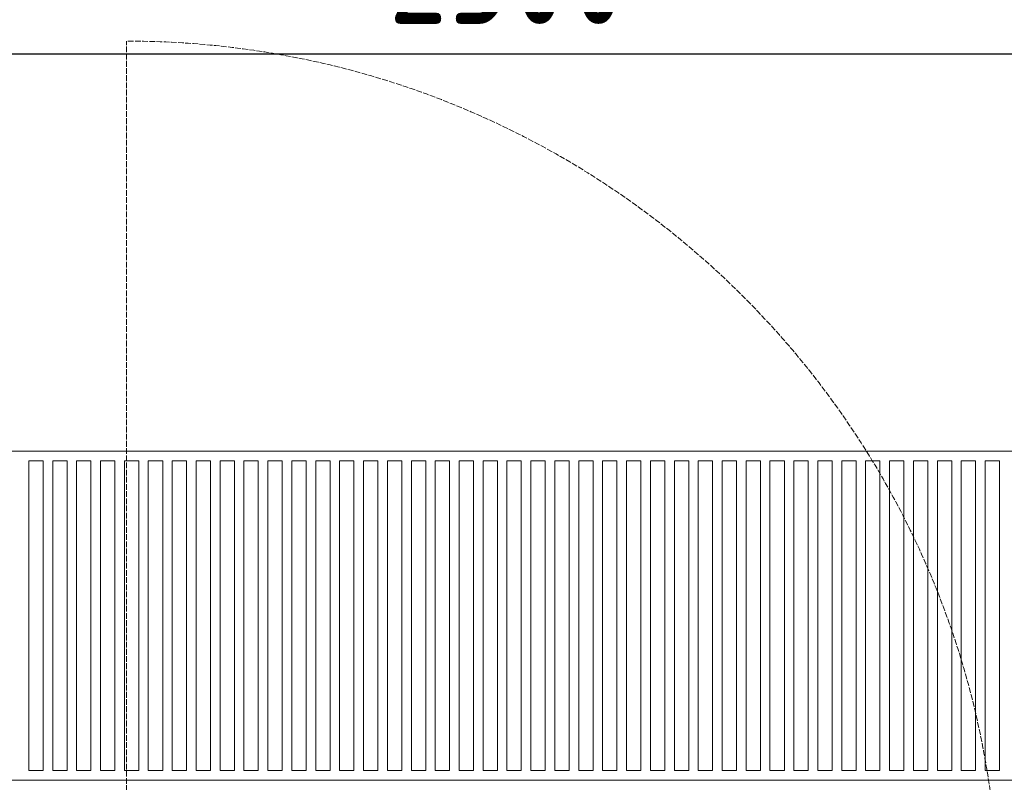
# Model space of a CAD drawing. Header units: inches. Extents: x -96941 to 10978768, y -673 to 1070890.
# Tile 172 of 256: x 60722 to 61751, y 3846 to 4643. Entities that reach past the tile are written whole.
import ezdxf

# ---------------------------------------------------------------- set-up
doc = ezdxf.new("R2010")
doc.units = ezdxf.units.IN
doc.linetypes.add('ACAD_ISO02W100', pattern=[15, 12, -3])
doc.layers.get('Defpoints').update_dxf_attribs({"color": 6, "lineweight": 9})
for name, color, linetype, lineweight in [('!_A_03_ČIARKOVANÁ', 41, 'ACAD_ISO02W100', 13), ('!_A_21_KÓTY', 3, 'Continuous', 9), ('!_A_23_ŠRAFY', 252, 'Continuous', 9)]:
    doc.layers.add(name, color=color, linetype=linetype, lineweight=lineweight)
doc.layers.add('!_A_52_NOVÉ KCIE', color=7, linetype='Continuous', lineweight=13, true_color=0xa30000)
doc.styles.add('Iso CP', font='isocp.shx', dxfattribs={"width": 0.8})
doc.dimstyles.new('1-50', dxfattribs={"dimscale": 50, "dimtxt": 2.5, "dimasz": 1.5, "dimexe": 1.25, "dimexo": 1, "dimtad": 1, "dimdec": 0, "dimrnd": 5, "dimdsep": 46, "dimtxsty": 'Iso CP', "dimblk1": 'OBLIQUE', "dimblk2": 'OBLIQUE', "dimsah": 1, "dimcen": 2.5, "dimclrt": 4, "dimadec": 0, "dimazin": 0, "dimtfac": 1, "dimtdec": 0, "dimtmove": 1, "dimatfit": 3, "dimldrblk": 'OBLIQUE', "dimfxl": 5, "dimfxlon": 1, "dimtfill": 1, "dimtolj": 1, "dimtzin": 0, "dimarcsym": 0})

# ---------------------------------------------------------------- blocks, each defined once
blk = doc.blocks.new('_Oblique')
at = {"color": 0, "linetype": 'ByBlock', "lineweight": -2}
blk.add_line((-0.5, -0.5), (0.5, 0.5), dxfattribs=at)
blk = doc.blocks.new('*D2463')
at = {"layer": '!_A_21_KÓTY', "color": 0, "lineweight": -2, "transparency": 16777216}
for p, q in [((59982.6, 4857.8), (59982.6, 4545.3)), ((62482.6, 4857.8), (62482.6, 4545.3)), ((59982.6, 4607.8), (62482.6, 4607.8))]:
    blk.add_line(p, q, dxfattribs=at)
at = {"layer": 'Defpoints', "color": 0, "transparency": 16777216}
for p in [(59982.6, 5289.8), (62482.6, 5289.8), (62482.6, 4607.8)]:
    blk.add_point(p, dxfattribs=at)
at = {"layer": '!_A_21_KÓTY', "color": 0, "lineweight": -2, "transparency": 16777216, "xscale": 75, "yscale": 75, "zscale": 75, "rotation": 180}
blk.add_blockref('_Oblique', (59982.6, 4607.8), dxfattribs=at)
at = {"layer": '!_A_21_KÓTY', "color": 0, "lineweight": -2, "transparency": 16777216, "xscale": 75, "yscale": 75, "zscale": 75}
blk.add_blockref('_Oblique', (62482.6, 4607.8), dxfattribs=at)
at = {"layer": '!_A_21_KÓTY', "color": 4, "transparency": 16777216, "insert": (61232.6, 4701.5), "char_height": 125, "attachment_point": 5, "style": 'Iso CP', "bg_fill": 3, "box_fill_scale": 1.1, "bg_fill_color": 256, "bg_fill_true_color": 13158600, "bg_fill_transparency": 0}
blk.add_mtext('\\A1;2500', dxfattribs=at)

msp = doc.modelspace()

# ---------------------------------------------------------------- linework, layer by layer
at = {"layer": '!_A_03_ČIARKOVANÁ', "color": 14, "ltscale": 0.5, "true_color": 0xa30000}
msp.add_lwpolyline([(60833.485, 3709.244), (60833.485, 4620.994)], dxfattribs=at)
msp.add_arc((60833.485, 3709.244), 911.75, 0, 90, dxfattribs=at)
at = {"layer": '!_A_23_ŠRAFY', "color": 14, "true_color": 0xa30000}
for points in [[(60731.233, 3858.126), (60731.233, 4182.126), (60746.233, 4182.126), (60746.233, 3858.126)], [(60756.233, 3858.126), (60756.233, 4182.126), (60771.233, 4182.126), (60771.233, 3858.126)], [(60781.233, 3858.126), (60781.233, 4182.126), (60796.233, 4182.126), (60796.233, 3858.126)], [(60806.233, 3858.126), (60806.233, 4182.126), (60821.233, 4182.126), (60821.233, 3858.126)], [(60831.233, 3858.126), (60831.233, 4182.126), (60846.233, 4182.126), (60846.233, 3858.126)], [(60856.233, 3858.126), (60856.233, 4182.126), (60871.233, 4182.126), (60871.233, 3858.126)], [(60881.233, 3858.126), (60881.233, 4182.126), (60896.233, 4182.126), (60896.233, 3858.126)], [(60906.233, 3858.126), (60906.233, 4182.126), (60921.233, 4182.126), (60921.233, 3858.126)], [(60931.233, 3858.126), (60931.233, 4182.126), (60946.233, 4182.126), (60946.233, 3858.126)], [(60956.233, 3858.126), (60956.233, 4182.126), (60971.233, 4182.126), (60971.233, 3858.126)], [(60981.233, 3858.126), (60981.233, 4182.126), (60996.233, 4182.126), (60996.233, 3858.126)], [(61006.233, 3858.126), (61006.233, 4182.126), (61021.233, 4182.126), (61021.233, 3858.126)], [(61031.233, 3858.126), (61031.233, 4182.126), (61046.233, 4182.126), (61046.233, 3858.126)], [(61056.233, 3858.126), (61056.233, 4182.126), (61071.233, 4182.126), (61071.233, 3858.126)], [(61081.233, 3858.126), (61081.233, 4182.126), (61096.233, 4182.126), (61096.233, 3858.126)], [(61106.233, 3858.126), (61106.233, 4182.126), (61121.233, 4182.126), (61121.233, 3858.126)], [(61131.233, 3858.126), (61131.233, 4182.126), (61146.233, 4182.126), (61146.233, 3858.126)], [(61156.233, 3858.126), (61156.233, 4182.126), (61171.233, 4182.126), (61171.233, 3858.126)], [(61181.233, 3858.126), (61181.233, 4182.126), (61196.233, 4182.126), (61196.233, 3858.126)], [(61206.233, 3858.126), (61206.233, 4182.126), (61221.233, 4182.126), (61221.233, 3858.126)], [(61231.233, 3858.126), (61231.233, 4182.126), (61246.233, 4182.126), (61246.233, 3858.126)], [(61256.233, 3858.126), (61256.233, 4182.126), (61271.233, 4182.126), (61271.233, 3858.126)], [(61281.233, 3858.126), (61281.233, 4182.126), (61296.233, 4182.126), (61296.233, 3858.126)], [(61306.233, 3858.126), (61306.233, 4182.126), (61321.233, 4182.126), (61321.233, 3858.126)], [(61331.233, 3858.126), (61331.233, 4182.126), (61346.233, 4182.126), (61346.233, 3858.126)], [(61356.233, 3858.126), (61356.233, 4182.126), (61371.233, 4182.126), (61371.233, 3858.126)], [(61381.233, 3858.126), (61381.233, 4182.126), (61396.233, 4182.126), (61396.233, 3858.126)], [(61406.233, 3858.126), (61406.233, 4182.126), (61421.233, 4182.126), (61421.233, 3858.126)], [(61431.233, 3858.126), (61431.233, 4182.126), (61446.233, 4182.126), (61446.233, 3858.126)], [(61456.233, 3858.126), (61456.233, 4182.126), (61471.233, 4182.126), (61471.233, 3858.126)], [(61481.233, 3858.126), (61481.233, 4182.126), (61496.233, 4182.126), (61496.233, 3858.126)], [(61506.233, 3858.126), (61506.233, 4182.126), (61521.233, 4182.126), (61521.233, 3858.126)], [(61531.233, 3858.126), (61531.233, 4182.126), (61546.233, 4182.126), (61546.233, 3858.126)], [(61556.233, 3858.126), (61556.233, 4182.126), (61571.233, 4182.126), (61571.233, 3858.126)], [(61581.233, 3858.126), (61581.233, 4182.126), (61596.233, 4182.126), (61596.233, 3858.126)], [(61606.233, 3858.126), (61606.233, 4182.126), (61621.233, 4182.126), (61621.233, 3858.126)], [(61631.233, 3858.126), (61631.233, 4182.126), (61646.233, 4182.126), (61646.233, 3858.126)], [(61656.233, 3858.126), (61656.233, 4182.126), (61671.233, 4182.126), (61671.233, 3858.126)], [(61681.233, 3858.126), (61681.233, 4182.126), (61696.233, 4182.126), (61696.233, 3858.126)], [(61706.233, 3858.126), (61706.233, 4182.126), (61721.233, 4182.126), (61721.233, 3858.126)], [(61731.233, 3858.126), (61731.233, 4182.126), (61746.233, 4182.126), (61746.233, 3858.126)]]:
    msp.add_lwpolyline(points, close=True, dxfattribs=at)
at = {"layer": '!_A_52_NOVÉ KCIE'}
msp.add_lwpolyline([(59338.733, 4192.126), (62338.733, 4192.126), (62338.733, 3848.126), (59338.733, 3848.126)], close=True, dxfattribs=at)

# ---------------------------------------------------------------- next in the draw order: dimensions: what is measured, and where the dimension line sits
at = {"layer": '!_A_21_KÓTY'}
dim = msp.add_linear_dim(base=(62482.595, 4607.759), p1=(59982.595, 5289.831), p2=(62482.595, 5289.831), dimstyle='1-50', dxfattribs=at)
dim.commit()
dim.dimension.update_dxf_attribs({"geometry": '*D2463', "text_midpoint": (61232.595, 4701.521)})

doc.saveas('drawing.dxf')
